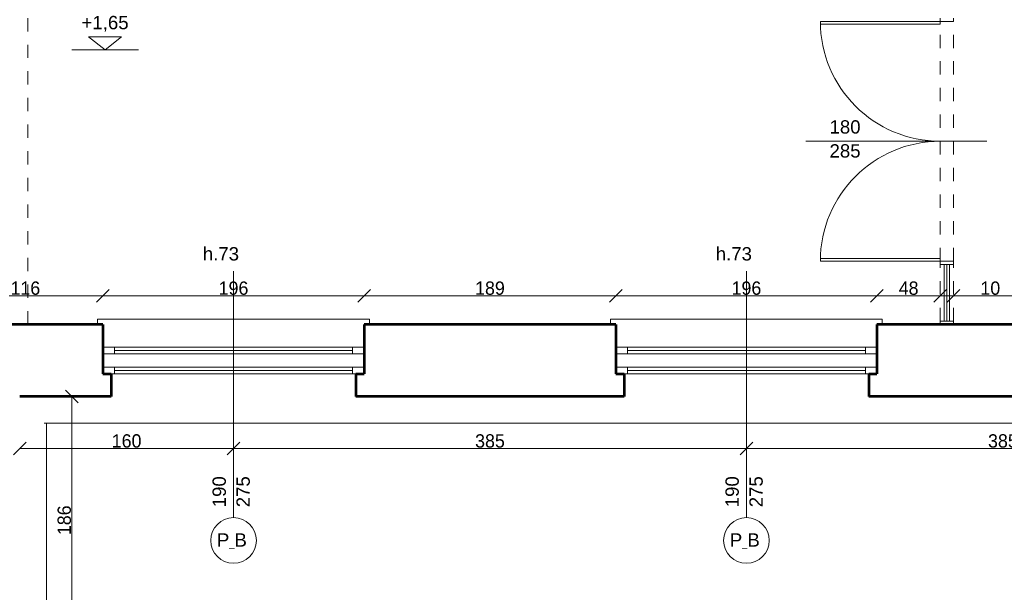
# Model space of a CAD drawing. Header units: inches. Extents: x -21887 to 84279, y -131485 to 67836.
# Tile 194 of 256: x 4221 to 11611, y 31420 to 35718. Entities that reach past the tile are written whole.
import ezdxf

# ---------------------------------------------------------------- set-up
doc = ezdxf.new("R2010")
doc.units = ezdxf.units.IN
doc.header["$MEASUREMENT"] = 0
doc.linetypes.add('Dashed copy', pattern=[200, 100, -100])
doc.linetypes.add('Long Dashed', pattern=[1058.333302, 634.99999, -423.333311])
doc.layers.get('0').update_dxf_attribs({"lineweight": 13})
doc.layers.get('Defpoints').update_dxf_attribs({"lineweight": 13})
for name, color, linetype, lineweight in [('AI_MURY', 7, 'Continuous', 53), ('Dimensioning', 7, 'Continuous', 13), ('DRZWI', 7, 'Continuous', 13), ('PODCIAGI', 7, 'Continuous', 13), ('schodzy', 7, 'Continuous', 13)]:
    doc.layers.add(name, color=color, linetype=linetype, lineweight=lineweight)
doc.styles.add('GENERATED_STYLE_7', font='txt')
doc.styles.add('Style-Courier New', font='txt')
doc.dimstyles.new('Dimstyle_4', dxfattribs={"dimtxt": 100, "dimasz": 95, "dimexe": 0, "dimexo": 0, "dimgap": 0.09, "dimtad": 1, "dimdec": 0, "dimlfac": 0.1, "dimzin": 0, "dimdsep": 46, "dimlunit": 5, "dimtxsty": 'GENERATED_STYLE_7', "dimblk": 'ARROWHEAD_6', "dimcen": 0.09, "dimclrd": 161, "dimclre": 161, "dimclrt": 7, "dimadec": 0, "dimazin": 0, "dimtfac": 1, "dimtdec": 0, "dimtmove": 0, "dimatfit": 3, "dimfxl": 0, "dimtolj": 1, "dimtzin": 0, "dimarcsym": 0})
doc.dimstyles.new('Dimstyle_5', dxfattribs={"dimtxt": 100, "dimasz": 95, "dimexe": 0.18, "dimexo": 0, "dimgap": 0.09, "dimtad": 1, "dimtih": 1, "dimtoh": 1, "dimdec": 0, "dimlfac": 0.1, "dimzin": 0, "dimdsep": 46, "dimlunit": 5, "dimtxsty": 'GENERATED_STYLE_7', "dimblk": 'ARROWHEAD_6', "dimcen": 0.09, "dimclrd": 161, "dimclre": 161, "dimclrt": 7, "dimadec": 0, "dimazin": 0, "dimtfac": 1, "dimtdec": 0, "dimtmove": 0, "dimatfit": 3, "dimfxl": 0, "dimtolj": 1, "dimtzin": 0, "dimarcsym": 0})

# ---------------------------------------------------------------- blocks, each defined once
blk = doc.blocks.new('ARROWHEAD_6')
at = {"color": 0, "linetype": 'Continuous'}
for p, q in [((0, 0), (-1, 0)), ((-0.5, -0.5), (0.5, 0.5))]:
    blk.add_line(p, q, dxfattribs=at)
blk = doc.blocks.new('*U1113')
at = {"layer": 'Defpoints', "color": 0, "linetype": 'Continuous'}
for p in [(4220.5, 32499.5), (5825.5, 32499.5), (5825.5, 32499.5)]:
    blk.add_point(p, dxfattribs=at)
at = {"layer": 'Dimensioning', "color": 161, "linetype": 'Continuous', "lineweight": -2}
for p, q in [((4220.5, 32499.5), (4220.5, 32499.6)), ((4315.5, 32499.5), (5730.5, 32499.5)), ((5825.5, 32499.5), (5825.5, 32499.6))]:
    blk.add_line(p, q, dxfattribs=at)
at = {"layer": 'Dimensioning', "color": 161, "linetype": 'Continuous', "lineweight": -2, "xscale": 95, "yscale": 95, "zscale": 95, "rotation": 180}
blk.add_blockref('ARROWHEAD_6', (4220.5, 32499.5), dxfattribs=at)
at = {"layer": 'Dimensioning', "color": 161, "linetype": 'Continuous', "lineweight": -2, "xscale": 95, "yscale": 95, "zscale": 95}
blk.add_blockref('ARROWHEAD_6', (5825.5, 32499.5), dxfattribs=at)
at = {"layer": 'Dimensioning', "color": 7, "linetype": 'Continuous', "insert": (5023, 32555.7), "char_height": 100, "attachment_point": 5, "style": 'GENERATED_STYLE_7'}
blk.add_mtext('160', dxfattribs=at)
blk = doc.blocks.new('*D2079')
at = {"layer": 'Defpoints'}
for p in [(4220.5, 32499.5), (5023, 32499.5), (5825.5, 32499.5), (5825.5, 32499.5)]:
    blk.add_point(p, dxfattribs=at)
at = {"layer": 'Dimensioning', "color": 161, "linetype": 'Continuous'}
blk.add_blockref('*U1113', (0, 0), dxfattribs=at)
blk = doc.blocks.new('*U1114')
at = {"layer": 'Defpoints', "color": 0, "linetype": 'Continuous'}
for p in [(5825.5, 32499.5), (9675.5, 32499.5), (9675.5, 32499.5)]:
    blk.add_point(p, dxfattribs=at)
at = {"layer": 'Dimensioning', "color": 161, "linetype": 'Continuous', "lineweight": -2}
for p, q in [((5825.5, 32499.5), (5825.5, 32499.6)), ((5920.5, 32499.5), (9580.5, 32499.5)), ((9675.5, 32499.5), (9675.5, 32499.6))]:
    blk.add_line(p, q, dxfattribs=at)
at = {"layer": 'Dimensioning', "color": 161, "linetype": 'Continuous', "lineweight": -2, "xscale": 95, "yscale": 95, "zscale": 95, "rotation": 180}
blk.add_blockref('ARROWHEAD_6', (5825.5, 32499.5), dxfattribs=at)
at = {"layer": 'Dimensioning', "color": 161, "linetype": 'Continuous', "lineweight": -2, "xscale": 95, "yscale": 95, "zscale": 95}
blk.add_blockref('ARROWHEAD_6', (9675.5, 32499.5), dxfattribs=at)
at = {"layer": 'Dimensioning', "color": 7, "linetype": 'Continuous', "insert": (7750.5, 32555.7), "char_height": 100, "attachment_point": 5, "style": 'GENERATED_STYLE_7'}
blk.add_mtext('385', dxfattribs=at)
blk = doc.blocks.new('*D2080')
at = {"layer": 'Defpoints'}
for p in [(5825.5, 32499.5), (7750.5, 32499.5), (9675.5, 32499.5), (9675.5, 32499.5)]:
    blk.add_point(p, dxfattribs=at)
at = {"layer": 'Dimensioning', "color": 161, "linetype": 'Continuous'}
blk.add_blockref('*U1114', (0, 0), dxfattribs=at)
blk = doc.blocks.new('*U1115')
at = {"layer": 'Defpoints', "color": 0, "linetype": 'Continuous'}
for p in [(9675.5, 32499.5), (13525.5, 32499.5), (13525.5, 32499.5)]:
    blk.add_point(p, dxfattribs=at)
at = {"layer": 'Dimensioning', "color": 161, "linetype": 'Continuous', "lineweight": -2}
for p, q in [((9675.5, 32499.5), (9675.5, 32499.6)), ((9770.5, 32499.5), (13430.5, 32499.5)), ((13525.5, 32499.5), (13525.5, 32499.6))]:
    blk.add_line(p, q, dxfattribs=at)
at = {"layer": 'Dimensioning', "color": 161, "linetype": 'Continuous', "lineweight": -2, "xscale": 95, "yscale": 95, "zscale": 95, "rotation": 180}
blk.add_blockref('ARROWHEAD_6', (9675.5, 32499.5), dxfattribs=at)
at = {"layer": 'Dimensioning', "color": 161, "linetype": 'Continuous', "lineweight": -2, "xscale": 95, "yscale": 95, "zscale": 95}
blk.add_blockref('ARROWHEAD_6', (13525.5, 32499.5), dxfattribs=at)
at = {"layer": 'Dimensioning', "color": 7, "linetype": 'Continuous', "insert": (11600.5, 32555.7), "char_height": 100, "attachment_point": 5, "style": 'GENERATED_STYLE_7'}
blk.add_mtext('385', dxfattribs=at)
blk = doc.blocks.new('*D2081')
at = {"layer": 'Defpoints'}
for p in [(9675.5, 32499.5), (11600.5, 32499.5), (13525.5, 32499.5), (13525.5, 32499.5)]:
    blk.add_point(p, dxfattribs=at)
at = {"layer": 'Dimensioning', "color": 161, "linetype": 'Continuous'}
blk.add_blockref('*U1115', (0, 0), dxfattribs=at)
blk = doc.blocks.new('*U420')
at = {"layer": 'Defpoints', "color": 0, "linetype": 'Continuous'}
for p in [(4564.3, 32890.7), (4611.8, 32890.7), (4611.8, 31030.7)]:
    blk.add_point(p, dxfattribs=at)
at = {"layer": 'Dimensioning', "color": 161, "linetype": 'Continuous', "lineweight": -2}
for p, q in [((4611.6, 32890.7), (4611.8, 32890.7)), ((4611.8, 31125.7), (4611.8, 32795.7))]:
    blk.add_line(p, q, dxfattribs=at)
at = {"layer": 'Dimensioning', "color": 161, "linetype": 'Continuous', "lineweight": -2, "xscale": 95, "yscale": 95, "zscale": 95}
for p, rotation in [((4611.8, 32890.7), 90), ((4611.8, 31030.7), 270)]:
    blk.add_blockref('ARROWHEAD_6', p, dxfattribs=dict(at, rotation=rotation))
at = {"layer": 'Dimensioning', "color": 7, "linetype": 'Continuous', "insert": (4555.5, 31960.7), "char_height": 100, "attachment_point": 5, "rotation": 90, "style": 'GENERATED_STYLE_7'}
blk.add_mtext('186', dxfattribs=at)
blk = doc.blocks.new('*D2552')
at = {"layer": 'Defpoints'}
for p in [(4564.3, 32890.7), (4611.8, 32890.7), (4611.8, 31960.7), (4611.8, 31030.7)]:
    blk.add_point(p, dxfattribs=at)
at = {"layer": 'Dimensioning', "color": 161, "linetype": 'Continuous'}
blk.add_blockref('*U420', (0, 0), dxfattribs=at)
blk = doc.blocks.new('*U1410')
at = {"layer": 'Defpoints', "color": 0, "linetype": 'Continuous'}
for p in [(4845.5, 33646.1), (3680.5, 33430.7), (4845.5, 33430.7)]:
    blk.add_point(p, dxfattribs=at)
at = {"layer": 'Dimensioning', "color": 161, "linetype": 'Continuous', "lineweight": -2}
for p, q in [((3680.5, 33646), (3680.5, 33646.3)), ((3775.5, 33646.1), (4750.5, 33646.1)), ((4845.5, 33646), (4845.5, 33646.3))]:
    blk.add_line(p, q, dxfattribs=at)
at = {"layer": 'Dimensioning', "color": 161, "linetype": 'Continuous', "lineweight": -2, "xscale": 95, "yscale": 95, "zscale": 95, "rotation": 180}
blk.add_blockref('ARROWHEAD_6', (3680.5, 33646.1), dxfattribs=at)
at = {"layer": 'Dimensioning', "color": 161, "linetype": 'Continuous', "lineweight": -2, "xscale": 95, "yscale": 95, "zscale": 95}
blk.add_blockref('ARROWHEAD_6', (4845.5, 33646.1), dxfattribs=at)
at = {"layer": 'Dimensioning', "color": 7, "linetype": 'Continuous', "insert": (4263, 33702.4), "char_height": 100, "attachment_point": 5, "style": 'GENERATED_STYLE_7'}
blk.add_mtext('116', dxfattribs=at)
blk = doc.blocks.new('*D2645')
at = {"layer": 'Defpoints'}
for p in [(4263, 33646.1), (4845.5, 33646.1), (3680.5, 33430.7), (4845.5, 33430.7)]:
    blk.add_point(p, dxfattribs=at)
at = {"layer": 'Dimensioning', "color": 161, "linetype": 'Continuous'}
blk.add_blockref('*U1410', (0, 0), dxfattribs=at)
blk = doc.blocks.new('*U1411')
at = {"layer": 'Defpoints', "color": 0, "linetype": 'Continuous'}
for p in [(6805.5, 33646.1), (4845.5, 33430.7), (6805.5, 33430.7)]:
    blk.add_point(p, dxfattribs=at)
at = {"layer": 'Dimensioning', "color": 161, "linetype": 'Continuous', "lineweight": -2}
for p, q in [((4845.5, 33646), (4845.5, 33646.3)), ((4940.5, 33646.1), (6710.5, 33646.1)), ((6805.5, 33646), (6805.5, 33646.3))]:
    blk.add_line(p, q, dxfattribs=at)
at = {"layer": 'Dimensioning', "color": 161, "linetype": 'Continuous', "lineweight": -2, "xscale": 95, "yscale": 95, "zscale": 95, "rotation": 180}
blk.add_blockref('ARROWHEAD_6', (4845.5, 33646.1), dxfattribs=at)
at = {"layer": 'Dimensioning', "color": 161, "linetype": 'Continuous', "lineweight": -2, "xscale": 95, "yscale": 95, "zscale": 95}
blk.add_blockref('ARROWHEAD_6', (6805.5, 33646.1), dxfattribs=at)
at = {"layer": 'Dimensioning', "color": 7, "linetype": 'Continuous', "insert": (5825.5, 33702.4), "char_height": 100, "attachment_point": 5, "style": 'GENERATED_STYLE_7'}
blk.add_mtext('196', dxfattribs=at)
blk = doc.blocks.new('*D2646')
at = {"layer": 'Defpoints'}
for p in [(5825.5, 33646.1), (6805.5, 33646.1), (4845.5, 33430.7), (6805.5, 33430.7)]:
    blk.add_point(p, dxfattribs=at)
at = {"layer": 'Dimensioning', "color": 161, "linetype": 'Continuous'}
blk.add_blockref('*U1411', (0, 0), dxfattribs=at)
blk = doc.blocks.new('*U1412')
at = {"layer": 'Defpoints', "color": 0, "linetype": 'Continuous'}
for p in [(8695.5, 33646.1), (6805.5, 33430.7), (8695.5, 33430.7)]:
    blk.add_point(p, dxfattribs=at)
at = {"layer": 'Dimensioning', "color": 161, "linetype": 'Continuous', "lineweight": -2}
for p, q in [((6805.5, 33646), (6805.5, 33646.3)), ((6900.5, 33646.1), (8600.5, 33646.1)), ((8695.5, 33646), (8695.5, 33646.3))]:
    blk.add_line(p, q, dxfattribs=at)
at = {"layer": 'Dimensioning', "color": 161, "linetype": 'Continuous', "lineweight": -2, "xscale": 95, "yscale": 95, "zscale": 95, "rotation": 180}
blk.add_blockref('ARROWHEAD_6', (6805.5, 33646.1), dxfattribs=at)
at = {"layer": 'Dimensioning', "color": 161, "linetype": 'Continuous', "lineweight": -2, "xscale": 95, "yscale": 95, "zscale": 95}
blk.add_blockref('ARROWHEAD_6', (8695.5, 33646.1), dxfattribs=at)
at = {"layer": 'Dimensioning', "color": 7, "linetype": 'Continuous', "insert": (7750.5, 33702.4), "char_height": 100, "attachment_point": 5, "style": 'GENERATED_STYLE_7'}
blk.add_mtext('189', dxfattribs=at)
blk = doc.blocks.new('*D2647')
at = {"layer": 'Defpoints'}
for p in [(7750.5, 33646.1), (8695.5, 33646.1), (6805.5, 33430.7), (8695.5, 33430.7)]:
    blk.add_point(p, dxfattribs=at)
at = {"layer": 'Dimensioning', "color": 161, "linetype": 'Continuous'}
blk.add_blockref('*U1412', (0, 0), dxfattribs=at)
blk = doc.blocks.new('*U1413')
at = {"layer": 'Defpoints', "color": 0, "linetype": 'Continuous'}
for p in [(10655.5, 33646.1), (8695.5, 33430.7), (10655.5, 33430.7)]:
    blk.add_point(p, dxfattribs=at)
at = {"layer": 'Dimensioning', "color": 161, "linetype": 'Continuous', "lineweight": -2}
for p, q in [((8695.5, 33646), (8695.5, 33646.3)), ((8790.5, 33646.1), (10560.5, 33646.1)), ((10655.5, 33646), (10655.5, 33646.3))]:
    blk.add_line(p, q, dxfattribs=at)
at = {"layer": 'Dimensioning', "color": 161, "linetype": 'Continuous', "lineweight": -2, "xscale": 95, "yscale": 95, "zscale": 95, "rotation": 180}
blk.add_blockref('ARROWHEAD_6', (8695.5, 33646.1), dxfattribs=at)
at = {"layer": 'Dimensioning', "color": 161, "linetype": 'Continuous', "lineweight": -2, "xscale": 95, "yscale": 95, "zscale": 95}
blk.add_blockref('ARROWHEAD_6', (10655.5, 33646.1), dxfattribs=at)
at = {"layer": 'Dimensioning', "color": 7, "linetype": 'Continuous', "insert": (9675.5, 33702.4), "char_height": 100, "attachment_point": 5, "style": 'GENERATED_STYLE_7'}
blk.add_mtext('196', dxfattribs=at)
blk = doc.blocks.new('*D2648')
at = {"layer": 'Defpoints'}
for p in [(9675.5, 33646.1), (10655.5, 33646.1), (8695.5, 33430.7), (10655.5, 33430.7)]:
    blk.add_point(p, dxfattribs=at)
at = {"layer": 'Dimensioning', "color": 161, "linetype": 'Continuous'}
blk.add_blockref('*U1413', (0, 0), dxfattribs=at)
blk = doc.blocks.new('*U1414')
at = {"layer": 'Defpoints', "color": 0, "linetype": 'Continuous'}
for p in [(11130.5, 33646.1), (10655.5, 33430.7), (11130.5, 33430.7)]:
    blk.add_point(p, dxfattribs=at)
at = {"layer": 'Dimensioning', "color": 161, "linetype": 'Continuous', "lineweight": -2}
for p, q in [((10655.5, 33646), (10655.5, 33646.3)), ((10750.5, 33646.1), (11035.5, 33646.1)), ((11130.5, 33646), (11130.5, 33646.3))]:
    blk.add_line(p, q, dxfattribs=at)
at = {"layer": 'Dimensioning', "color": 161, "linetype": 'Continuous', "lineweight": -2, "xscale": 95, "yscale": 95, "zscale": 95, "rotation": 180}
blk.add_blockref('ARROWHEAD_6', (10655.5, 33646.1), dxfattribs=at)
at = {"layer": 'Dimensioning', "color": 161, "linetype": 'Continuous', "lineweight": -2, "xscale": 95, "yscale": 95, "zscale": 95}
blk.add_blockref('ARROWHEAD_6', (11130.5, 33646.1), dxfattribs=at)
at = {"layer": 'Dimensioning', "color": 7, "linetype": 'Continuous', "insert": (10893, 33702.4), "char_height": 100, "attachment_point": 5, "style": 'GENERATED_STYLE_7'}
blk.add_mtext('48', dxfattribs=at)
blk = doc.blocks.new('*D2649')
at = {"layer": 'Defpoints'}
for p in [(10893, 33646.1), (11130.5, 33646.1), (10655.5, 33430.7), (11130.5, 33430.7)]:
    blk.add_point(p, dxfattribs=at)
at = {"layer": 'Dimensioning', "color": 161, "linetype": 'Continuous'}
blk.add_blockref('*U1414', (0, 0), dxfattribs=at)
blk = doc.blocks.new('*U1415')
at = {"layer": 'Defpoints', "color": 0, "linetype": 'Continuous'}
for p in [(11230.5, 33646.1), (11130.5, 33430.7), (11230.5, 33430.7)]:
    blk.add_point(p, dxfattribs=at)
at = {"layer": 'Dimensioning', "color": 161, "linetype": 'Continuous', "lineweight": -2}
for p, q in [((11035.5, 33646.1), (10940.5, 33646.1)), ((11130.5, 33646), (11130.5, 33646.3)), ((11130.5, 33646.1), (11230.5, 33646.1)), ((11230.5, 33646), (11230.5, 33646.3)), ((11325.5, 33646.1), (11591.7, 33646.1))]:
    blk.add_line(p, q, dxfattribs=at)
at = {"layer": 'Dimensioning', "color": 161, "linetype": 'Continuous', "lineweight": -2, "xscale": 95, "yscale": 95, "zscale": 95}
blk.add_blockref('ARROWHEAD_6', (11130.5, 33646.1), dxfattribs=at)
at = {"layer": 'Dimensioning', "color": 161, "linetype": 'Continuous', "lineweight": -2, "xscale": 95, "yscale": 95, "zscale": 95, "rotation": 180}
blk.add_blockref('ARROWHEAD_6', (11230.5, 33646.1), dxfattribs=at)
at = {"layer": 'Dimensioning', "color": 7, "linetype": 'Continuous', "insert": (11506.1, 33702.4), "char_height": 100, "attachment_point": 5, "style": 'GENERATED_STYLE_7'}
blk.add_mtext('10', dxfattribs=at)
blk = doc.blocks.new('*D2650')
at = {"layer": 'Defpoints'}
for p in [(11230.5, 33646.1), (11506.1, 33646.1), (11130.5, 33430.7), (11230.5, 33430.7)]:
    blk.add_point(p, dxfattribs=at)
at = {"layer": 'Dimensioning', "color": 161, "linetype": 'Continuous'}
blk.add_blockref('*U1415', (0, 0), dxfattribs=at)
blk = doc.blocks.new('*U1416')
at = {"layer": 'Defpoints', "color": 0, "linetype": 'Continuous'}
for p in [(12545.5, 33646.1), (11230.5, 33430.7), (12545.5, 33430.7)]:
    blk.add_point(p, dxfattribs=at)
at = {"layer": 'Dimensioning', "color": 161, "linetype": 'Continuous', "lineweight": -2}
for p, q in [((11230.5, 33646), (11230.5, 33646.3)), ((11325.5, 33646.1), (12450.5, 33646.1)), ((12545.5, 33646), (12545.5, 33646.3))]:
    blk.add_line(p, q, dxfattribs=at)
at = {"layer": 'Dimensioning', "color": 161, "linetype": 'Continuous', "lineweight": -2, "xscale": 95, "yscale": 95, "zscale": 95, "rotation": 180}
blk.add_blockref('ARROWHEAD_6', (11230.5, 33646.1), dxfattribs=at)
at = {"layer": 'Dimensioning', "color": 161, "linetype": 'Continuous', "lineweight": -2, "xscale": 95, "yscale": 95, "zscale": 95}
blk.add_blockref('ARROWHEAD_6', (12545.5, 33646.1), dxfattribs=at)
at = {"layer": 'Dimensioning', "color": 7, "linetype": 'Continuous', "insert": (11888, 33702.4), "char_height": 100, "attachment_point": 5, "style": 'GENERATED_STYLE_7'}
blk.add_mtext('131', dxfattribs=at)
blk = doc.blocks.new('*D2651')
at = {"layer": 'Defpoints'}
for p in [(11888, 33646.1), (12545.5, 33646.1), (11230.5, 33430.7), (12545.5, 33430.7)]:
    blk.add_point(p, dxfattribs=at)
at = {"layer": 'Dimensioning', "color": 161, "linetype": 'Continuous'}
blk.add_blockref('*U1416', (0, 0), dxfattribs=at)

msp = doc.modelspace()

# ---------------------------------------------------------------- linework, layer by layer
at = {"layer": 'AI_MURY', "color": 7, "linetype": 'Continuous'}
for p, q in [((4845.5, 33430.7), (3680.5, 33430.7)), ((4845.5, 33430.7), (4845.5, 33060.7)), ((6805.5, 33430.7), (6805.5, 33060.7)), ((8695.5, 33430.7), (6805.5, 33430.7)), ((8695.5, 33430.7), (8695.5, 33060.7)), ((10655.5, 33430.7), (10655.5, 33060.7)), ((12545.5, 33430.7), (10655.5, 33430.7)), ((4845.5, 33060.7), (4908, 33060.7)), ((4908, 33060.7), (4908, 32890.7)), ((6743, 33060.7), (6743, 32890.7)), ((6743, 33060.7), (6805.5, 33060.7)), ((8695.5, 33060.7), (8758, 33060.7)), ((8758, 33060.7), (8758, 32890.7)), ((10593, 33060.7), (10593, 32890.7)), ((10593, 33060.7), (10655.5, 33060.7)), ((4908, 32890.7), (4220.5, 32890.7)), ((8758, 32890.7), (6743, 32890.7)), ((12608, 32890.7), (10593, 32890.7))]:
    msp.add_line(p, q, dxfattribs=at)
at = {"layer": 'DRZWI', "color": 220, "linetype": 'Continuous'}
for p, q in [((5825.5, 31980.3), (5825.5, 33831.1)), ((9675.5, 31980.3), (9675.5, 33831.1)), ((4933, 33260.7), (4845.5, 33260.7)), ((4933, 33260.7), (4933, 33210.7)), ((4933, 33260.7), (6718, 33260.7)), ((6718, 33260.7), (6805.5, 33260.7)), ((6718, 33260.7), (6718, 33210.7)), ((8783, 33260.7), (8695.5, 33260.7)), ((8783, 33260.7), (8783, 33210.7)), ((8783, 33260.7), (10568, 33260.7)), ((10568, 33260.7), (10655.5, 33260.7)), ((10568, 33260.7), (10568, 33210.7)), ((4933, 33210.7), (4845.5, 33210.7)), ((4933, 33235.7), (6718, 33235.7)), ((4933, 33210.7), (6718, 33210.7)), ((6718, 33210.7), (6805.5, 33210.7)), ((8783, 33210.7), (8695.5, 33210.7)), ((8783, 33235.7), (10568, 33235.7)), ((8783, 33210.7), (10568, 33210.7)), ((10568, 33210.7), (10655.5, 33210.7)), ((4933, 33110.7), (4845.5, 33110.7)), ((4933, 33110.7), (4933, 33060.7)), ((4933, 33110.7), (6718, 33110.7)), ((6718, 33110.7), (6805.5, 33110.7)), ((6718, 33110.7), (6718, 33060.7)), ((8783, 33110.7), (8695.5, 33110.7)), ((8783, 33110.7), (8783, 33060.7)), ((8783, 33110.7), (10568, 33110.7)), ((10568, 33110.7), (10655.5, 33110.7)), ((10568, 33110.7), (10568, 33060.7)), ((4933, 33060.7), (4908, 33060.7)), ((4933, 33085.7), (6718, 33085.7)), ((4933, 33060.7), (6718, 33060.7)), ((6718, 33060.7), (6743, 33060.7)), ((8783, 33060.7), (8758, 33060.7)), ((8783, 33085.7), (10568, 33085.7)), ((8783, 33060.7), (10568, 33060.7)), ((10568, 33060.7), (10593, 33060.7))]:
    msp.add_line(p, q, dxfattribs=at)
at = {"layer": 'DRZWI', "color": 251, "linetype": 'Continuous'}
for p, q in [((4805.5, 33470.7), (6845.5, 33470.7)), ((4805.5, 33430.7), (4805.5, 33470.7)), ((6845.5, 33430.7), (6845.5, 33470.7)), ((8655.5, 33470.7), (10695.5, 33470.7)), ((8655.5, 33430.7), (8655.5, 33470.7)), ((10695.5, 33430.7), (10695.5, 33470.7)), ((22630.5, 32690.7), (4403.9, 32690.7)), ((4420.5, 32690.7), (4420.5, 15280.7))]:
    msp.add_line(p, q, dxfattribs=at)
at = {"layer": 'DRZWI', "color": 5, "linetype": 'Continuous'}
for p, q in [((11130.5, 33430.7), (11130.5, 33455.7)), ((11230.5, 33455.7), (11130.5, 33455.7)), ((11130.5, 33430.7), (11230.5, 33430.7)), ((11230.5, 33430.7), (11230.5, 33455.7))]:
    msp.add_line(p, q, dxfattribs=at)
at = {"layer": 'DRZWI', "color": 220, "linetype": 'Continuous'}
for centre in [(5825.6, 31809), (9675.6, 31809)]:
    msp.add_circle(centre, 171.3, dxfattribs=at)
at = {"layer": 'PODCIAGI', "color": 7, "linetype": 'Dashed copy'}
msp.add_line((4280.5, 33430.7), (4280.5, 36185.7), dxfattribs=at)
at = {"layer": 'PODCIAGI', "color": 5, "linetype": 'Continuous'}
for p, q in [((10230.5, 35685.7), (10230.5, 35705.7)), ((10230.5, 35705.7), (11130.5, 35705.7)), ((11130.5, 35705.7), (11130.5, 35730.7)), ((11130.5, 35685.7), (11130.5, 35705.7)), ((11130.5, 35705.7), (11230.5, 35705.7)), ((11230.5, 35705.7), (11230.5, 35730.7)), ((10230.5, 35685.7), (11130.5, 35685.7)), ((11479.2, 34805.7), (10121.1, 34805.7)), ((10230.5, 33925.7), (10230.5, 33905.7)), ((10230.5, 33925.7), (11130.5, 33925.7)), ((11130.5, 33925.7), (11130.5, 33905.7)), ((10230.5, 33905.7), (11130.5, 33905.7)), ((11130.5, 33905.7), (11230.5, 33905.7)), ((11130.5, 33905.7), (11130.5, 33880.7)), ((11230.5, 33880.7), (11130.5, 33880.7)), ((11160.5, 33455.7), (11160.5, 33880.7)), ((11180.5, 33455.7), (11180.5, 33880.7)), ((11200.5, 33455.7), (11200.5, 33880.7)), ((11230.5, 33905.7), (11230.5, 33880.7))]:
    msp.add_line(p, q, dxfattribs=at)
at = {"layer": 'PODCIAGI', "color": 5, "linetype": 'Dashed copy'}
for p, q in [((11130.5, 33905.7), (11130.5, 35705.7)), ((11230.5, 33905.7), (11230.5, 35705.7)), ((11130.5, 33455.7), (11130.5, 33880.7)), ((11230.5, 33455.7), (11230.5, 33880.7))]:
    msp.add_line(p, q, dxfattribs=at)
at = {"layer": 'PODCIAGI', "color": 7, "linetype": 'Continuous'}
for centre, start, end in [((11130.5, 35705.7), 180, 270), ((11130.5, 33905.7), 90, 180)]:
    msp.add_arc(centre, 900, start, end, dxfattribs=at)
at = {"layer": 'schodzy', "color": 9, "linetype": 'Long Dashed'}
for p, q in [((4861.3, 35493.2), (4737.6, 35588.9)), ((4737.6, 35588.9), (4985, 35588.9)), ((4861.3, 35493.2), (4985, 35588.9)), ((4612.2, 35493.2), (5112.1, 35493.2))]:
    msp.add_line(p, q, dxfattribs=at)

# ---------------------------------------------------------------- texts
at = {"layer": 'DRZWI', "color": 220, "char_height": 100, "attachment_point": 1, "style": 'GENERATED_STYLE_7'}
for s, insert, width in [('\\fArial|b0|i0|c238|p39;h.73', (5595.1, 34010.7), 460.863), ('\\fArial|b0|i0|c238|p39;h.73', (9445.1, 34010.7), 460.863), ('\\fArial|b0|i0|c238|p39;P\\H50.000000;_\\H100.000000;B', (5700.7, 31862.6), 460.117), ('\\fArial|b0|i0|c238|p39;P\\H50.000000;_\\H100.000000;B', (9550.7, 31862.6), 460.117)]:
    msp.add_mtext(s, dxfattribs=dict(at, insert=insert, width=width))
at = {"layer": 'DRZWI', "color": 220, "char_height": 100, "width": 355.178, "attachment_point": 1, "rotation": 90, "line_spacing_factor": 1.079165, "style": 'GENERATED_STYLE_7'}
for insert in [(5667.9, 32058.2), (9517.9, 32058.2)]:
    msp.add_mtext('\\fArial|b0|i0|c238|p39;190\\P275', dxfattribs=dict(at, insert=insert))
at = {"layer": 'PODCIAGI', "color": 5, "insert": (10415.7, 34963.3), "char_height": 100, "width": 704.483, "attachment_point": 2, "line_spacing_factor": 1.079165, "style": 'GENERATED_STYLE_7'}
msp.add_mtext('\\fArial|b0|i0|c238|p39;180\\P285', dxfattribs=at)
at = {"layer": 'schodzy', "color": 9, "insert": (4861.3, 35746.5), "char_height": 100, "width": 614.783, "attachment_point": 2, "style": 'GENERATED_STYLE_7'}
msp.add_mtext('\\fArial|b0|i0|c238|p39;+1,65', dxfattribs=at)

# ---------------------------------------------------------------- dimensions: what is measured, and where the dimension line sits
at = {"layer": 'Dimensioning', "color": 161, "linetype": 'Continuous'}
for base, p1, p2, picture, middle in [((4845.5180538, 33646.1463574), (3680.5180538, 33430.7131048), (4845.5180538, 33430.7131048), '*D2645', (4263.0180538, 33646.1463574)), ((6805.5, 33646.1), (4845.5, 33430.7), (6805.5, 33430.7), '*D2646', (5825.5, 33646.1)), ((8695.5, 33646.1), (6805.5, 33430.7), (8695.5, 33430.7), '*D2647', (7750.5, 33646.1)), ((10655.5, 33646.1), (8695.5, 33430.7), (10655.5, 33430.7), '*D2648', (9675.5, 33646.1)), ((11130.5180538, 33646.1463574), (10655.5180538, 33430.7131048), (11130.5180538, 33430.7131048), '*D2649', (10893.0180538, 33646.1463574)), ((11230.5, 33646.1), (11130.5, 33430.7), (11230.5, 33430.7), '*D2650', (11506.1, 33646.1)), ((12545.5180538, 33646.1463574), (11230.5180538, 33430.7131048), (12545.5180538, 33430.7131048), '*D2651', (11888.0180538, 33646.1463574)), ((5825.5180538, 32499.4631048), (4220.5180538, 32499.4631048), (5825.5180538, 32499.4631048), '*D2079', (5023.0180538, 32499.4631048)), ((9675.5, 32499.5), (5825.5, 32499.5), (9675.5, 32499.5), '*D2080', (7750.5, 32499.5)), ((13525.5, 32499.5), (9675.5, 32499.5), (13525.5, 32499.5), '*D2081', (11600.5, 32499.5))]:
    dim = msp.add_linear_dim(base=base, p1=p1, p2=p2, dimstyle='Dimstyle_5', override={"dimtxsty": 'Style-Courier New', "dimclrd": 0, "dimclre": 161, "dimlwe": 0}, dxfattribs=at)
    dim.commit()
    dim.dimension.update_dxf_attribs({"geometry": picture, "text_midpoint": middle, "dimtype": 128})
dim = msp.add_linear_dim(base=(4611.8, 32890.7), p1=(4611.8, 31030.7), p2=(4564.3, 32890.7), angle=90, dimstyle='Dimstyle_4', override={"dimtxsty": 'Style-Courier New', "dimclrd": 0, "dimclre": 161, "dimlwe": 0}, dxfattribs=at)
dim.commit()
dim.dimension.update_dxf_attribs({"geometry": '*D2552', "text_midpoint": (4611.8, 31960.7), "dimtype": 128})

doc.saveas('drawing.dxf')
